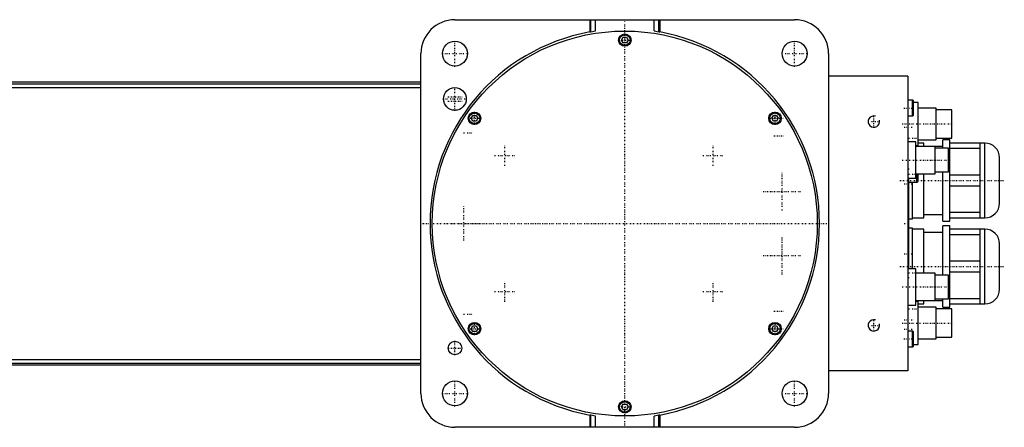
# Model space of a CAD drawing. Extents: x -702 to 168, y -90 to 90.
# Tile 4 of 4: x -267 to 168, y -90 to 90. Entities that reach past the tile are written whole.
import ezdxf

# ---------------------------------------------------------------- set-up
doc = ezdxf.new("R2010")
doc.units = 0
doc.linetypes.add('CENTER', pattern=[1.5, 0.45, -0.5, 0.05, -0.5])
for name, color, linetype in [('AM_0', 7, 'CONTINUOUS'), ('AM_10', 7, 'CONTINUOUS'), ('AM_7', 7, 'CENTER')]:
    doc.layers.add(name, color=color, linetype=linetype)

msp = doc.modelspace()

# ---------------------------------------------------------------- linework, layer by layer
at = {"layer": 'AM_0', "color": 7, "linetype": 'CONTINUOUS'}
for p, q in [((-75, 90), (75, 90)), ((-15.5, 90), (-15.5, 84.59)), ((-15, 84.68), (-15, 90)), ((-13, 85.01), (-13, 90)), ((13, 85.01), (13, 90)), ((15, 84.68), (15, 90)), ((15.5, 90), (15.5, 84.59)), ((-15.5, 84.59), (-15, 84.68)), ((-15, 84.68), (-13, 85.01)), ((13, 85.01), (15, 84.68)), ((15, 84.68), (15.5, 84.59)), ((-1.44, 81), (-0.72, 82.25)), ((-0.72, 79.75), (-1.44, 81)), ((-0.72, 82.25), (0.72, 82.25)), ((0.72, 79.75), (-0.72, 79.75)), ((0.72, 82.25), (1.44, 81)), ((1.44, 81), (0.72, 79.75)), ((-90, -75), (-90, 75)), ((90, 75), (90, -75)), ((-90, 62.39), (-440, 62.39)), ((-434.3, 61.72), (-90, 61.72)), ((125, 65), (90, 65)), ((125, 65), (125, -65)), ((-372.31, 60.02), (-90, 60.02)), ((127.1, 54.5), (125, 54.5)), ((127.5, 54.1), (127.1, 54.5)), ((127.1, 47.5), (127.1, 54.5)), ((127.5, 47.9), (127.5, 54.1)), ((129.5, 53.5), (127.5, 53.5)), ((129.5, 34.5), (129.5, 53.5)), ((127.1, 47.5), (127.5, 47.9)), ((137.5, 51), (129.5, 51)), ((137.5, 37), (137.5, 51)), ((144.5, 50.25), (137.5, 50.25)), ((144.5, 37.75), (144.5, 50.25)), ((-67.79, 46.46), (-67.07, 47.71)), ((-67.07, 45.21), (-67.79, 46.46)), ((-67.07, 47.71), (-65.63, 47.71)), ((-65.63, 45.21), (-67.07, 45.21)), ((-65.63, 47.71), (-64.91, 46.46)), ((-64.91, 46.46), (-65.63, 45.21)), ((64.91, 46.46), (65.63, 47.71)), ((65.63, 45.21), (64.91, 46.46)), ((65.63, 47.71), (67.07, 47.71)), ((67.07, 45.21), (65.63, 45.21)), ((67.07, 47.71), (67.79, 46.46)), ((67.79, 46.46), (67.07, 45.21)), ((125, 47.5), (127.1, 47.5)), ((128.5, 36), (125, 36)), ((128.5, 20), (128.5, 36)), ((129.5, 37), (137.5, 37)), ((132, 35.5), (129.5, 35.5)), ((132, 34.02), (132, 35.5)), ((137.5, 37.75), (144.5, 37.75)), ((143.5, 37), (140.5, 37)), ((140.5, 33.27), (140.5, 37)), ((143.5, 1), (143.5, 37)), ((159, 35.5), (143.5, 35.5)), ((157, 2.5), (157, 35.5)), ((159, 2.5), (159, 35.5)), ((128.5, 34.5), (129.5, 34.5)), ((140.5, 34), (128.5, 34)), ((137, 22), (137, 34)), ((143, 33.25), (137, 33.25)), ((143, 22.75), (143, 33.25)), ((143.5, 33.2), (157, 33.2)), ((165.5, 9), (165.5, 29)), ((128.5, 22), (137, 22)), ((129, 18.25), (129, 22)), ((129.5, 18.75), (129.5, 22)), ((132, 2.5), (132, 22)), ((137, 22.75), (143, 22.75)), ((140.5, 1), (140.5, 22.75)), ((125, 20), (128.5, 20)), ((125.5, -20), (125.5, 20)), ((125.5, 18.25), (129, 18.25)), ((127, 2), (127, 18.25)), ((129, 18.25), (129.5, 18.75)), ((157, 21.3), (143.5, 21.3)), ((143.5, 16.7), (157, 16.7)), ((157, 4.8), (143.5, 4.8)), ((125.5, 2), (127, 2)), ((127, 2.5), (132, 2.5)), ((132, 4), (140.5, 4)), ((140.5, 1), (143.5, 1)), ((143.5, 2.5), (159, 2.5)), ((127, -2), (125.5, -2)), ((127, -20), (127, -2)), ((132, -2.5), (127, -2.5)), ((132, -22), (132, -2.5)), ((140.5, -4), (132, -4)), ((143.5, -1), (140.5, -1)), ((140.5, -22.75), (140.5, -1)), ((143.5, -37), (143.5, -1)), ((159, -2.5), (143.5, -2.5)), ((157, -35.5), (157, -2.5)), ((159, -35.5), (159, -2.5)), ((143.5, -4.8), (157, -4.8)), ((165.5, -29), (165.5, -9)), ((157, -16.7), (143.5, -16.7)), ((128.5, -20), (125, -20)), ((128.5, -36), (128.5, -20)), ((143.5, -21.3), (157, -21.3)), ((137, -22), (128.5, -22)), ((137, -34), (137, -22)), ((143, -22.75), (137, -22.75)), ((143, -33.25), (143, -22.75)), ((128.5, -34), (140.5, -34)), ((129, -34.17), (128.5, -34.17)), ((129.5, -34.5), (128.5, -34.5)), ((129.33, -34.5), (129, -34.17)), ((129, -34.5), (129, -34.17)), ((129.5, -53.5), (129.5, -34.5)), ((132, -35.5), (132, -34.02)), ((137, -33.25), (143, -33.25)), ((140.5, -37), (140.5, -33.27)), ((157, -33.2), (143.5, -33.2)), ((125, -36), (128.5, -36)), ((129.5, -35.5), (132, -35.5)), ((137.5, -37), (129.5, -37)), ((137.5, -51), (137.5, -37)), ((144.5, -37.75), (137.5, -37.75)), ((140.5, -37), (143.5, -37)), ((143.5, -35.5), (159, -35.5)), ((144.5, -50.25), (144.5, -37.75)), ((-67.79, -46.46), (-67.07, -45.21)), ((-67.07, -47.71), (-67.79, -46.46)), ((-67.07, -45.21), (-65.63, -45.21)), ((-65.63, -47.71), (-67.07, -47.71)), ((-65.63, -45.21), (-64.91, -46.46)), ((-64.91, -46.46), (-65.63, -47.71)), ((64.91, -46.46), (65.63, -45.21)), ((65.63, -47.71), (64.91, -46.46)), ((65.63, -45.21), (67.07, -45.21)), ((67.07, -47.71), (65.63, -47.71)), ((67.07, -45.21), (67.79, -46.46)), ((67.79, -46.46), (67.07, -47.71)), ((127.1, -47.5), (125, -47.5)), ((127.5, -47.9), (127.1, -47.5)), ((127.1, -54.5), (127.1, -47.5)), ((127.5, -54.1), (127.5, -47.9)), ((129.5, -51), (137.5, -51)), ((137.5, -50.25), (144.5, -50.25)), ((125, -54.5), (127.1, -54.5)), ((127.1, -54.5), (127.5, -54.1)), ((127.5, -53.5), (129.5, -53.5)), ((-372.31, -60.02), (-90, -60.02)), ((-440, -62.39), (-90, -62.39)), ((-434.3, -61.72), (-90, -61.72)), ((125, -65), (90, -65)), ((-1.44, -81), (-0.72, -79.75)), ((-0.72, -82.25), (-1.44, -81)), ((-0.72, -79.75), (0.72, -79.75)), ((0.72, -82.25), (-0.72, -82.25)), ((0.72, -79.75), (1.44, -81)), ((1.44, -81), (0.72, -82.25)), ((-15.5, -84.59), (-15.5, -90)), ((-15, -84.68), (-15.5, -84.59)), ((-15, -90), (-15, -84.68)), ((-13, -85.01), (-15, -84.68)), ((-13, -90), (-13, -85.01)), ((15, -84.68), (13, -85.01)), ((13, -90), (13, -85.01)), ((15.5, -84.59), (15, -84.68)), ((15, -90), (15, -84.68)), ((15.5, -84.59), (15.5, -90)), ((75, -90), (-75, -90))]:
    msp.add_line(p, q, dxfattribs=at)
for centre, radius in [((0, 0), 85), ((0, 81), 2.75), ((0, 81), 2.35), ((-75, 75), 5.5), ((75, 75), 5.5), ((-75, 55), 5), ((-66.35, 46.46), 2.75), ((-66.35, 46.46), 2.35), ((66.35, 46.46), 2.75), ((66.35, 46.46), 2.35), ((-66.35, -46.46), 2.75), ((-66.35, -46.46), 2.35), ((66.35, -46.46), 2.75), ((66.35, -46.46), 2.35), ((-75, -55), 3), ((-75, -75), 5.5), ((75, -75), 5.5), ((0, -81), 2.75), ((0, -81), 2.35)]:
    msp.add_circle(centre, radius, dxfattribs=at)
for centre, radius, start, end in [((-75, 75), 15, 90, 180), ((75, 75), 15, 0, 90), ((0, 0), 86, 100.3833, 259.6167), ((0, 0), 86, 280.3833, 79.6167), ((159, 29), 6.5, 0, 90), ((159, 9), 6.5, 270, 0), ((159, -9), 6.5, 0, 90), ((159, -29), 6.5, 270, 0), ((-75, -75), 15, 180, 270), ((75, -75), 15, 270, 0)]:
    msp.add_arc(centre, radius, start, end, dxfattribs=at)
at = {"layer": 'AM_10', "color": 7, "linetype": 'CONTINUOUS'}
for centre in [(110, 45), (110, -45)]:
    msp.add_arc(centre, 2.5, 75, 15, dxfattribs=at)
at = {"layer": 'AM_7', "color": 4, "linetype": 'CENTER'}
for p, q in [((0, -89.25), (0, 89.25)), ((-75, 69.22), (-75, 80.78)), ((-2.89, 81), (2.89, 81)), ((75, 69.22), (75, 80.78)), ((-80.78, 75), (-69.22, 75)), ((69.22, 75), (80.78, 75)), ((-75, 49.75), (-75, 60.25)), ((-80.25, 55), (-69.75, 55)), ((-78.15, 56), (-71.85, 56)), ((-78.15, 54), (-71.85, 54)), ((-66.35, 43.57), (-66.35, 49.35)), ((66.35, 43.57), (66.35, 49.35)), ((123.3, 51), (127.7, 51)), ((-69.24, 46.46), (-63.46, 46.46)), ((63.46, 46.46), (69.24, 46.46)), ((65.8, 46.5), (70.2, 46.5)), ((107.38, 45), (112.62, 45)), ((110, 42.37), (110, 47.63)), ((122.45, 44), (145.55, 44)), ((-71.2, 40), (-66.8, 40)), ((123.33, 42.5), (127.17, 42.5)), ((65.8, 38.75), (70.2, 38.75)), ((125.3, 37.67), (129.7, 37.67)), ((-53, 25.48), (-53, 34.52)), ((39, 25.48), (39, 34.52)), ((-57.52, 30), (-48.48, 30)), ((34.48, 30), (43.52, 30)), ((122.53, 28), (143.97, 28)), ((69.57, 5.76), (69.57, 22.56)), ((125.53, 24), (124.97, 24)), ((125.3, 21.75), (129.7, 21.75)), ((121.4, 19), (167.6, 19)), ((123.33, 17.5), (127.17, 17.5)), ((61.17, 14.16), (77.97, 14.16)), ((125.53, 12), (124.97, 12)), ((-71, -7.56), (-71, 7.56)), ((-89.25, 0), (89.25, 0)), ((123.4, 0), (125.6, 0)), ((-78.56, 0), (-63.44, 0)), ((69.57, -22.56), (69.57, -5.76)), ((125.53, -12), (124.97, -12)), ((61.17, -14.16), (77.97, -14.16)), ((123.33, -13.35), (127.17, -13.35)), ((121.4, -19), (167.6, -19)), ((-53, -34.52), (-53, -25.48)), ((39, -34.52), (39, -25.48)), ((125.53, -24), (124.97, -24)), ((125.3, -21.75), (129.7, -21.75)), ((-57.52, -30), (-48.48, -30)), ((34.48, -30), (43.52, -30)), ((122.53, -28), (143.97, -28)), ((65.8, -38.75), (70.2, -38.75)), ((125.3, -37.67), (129.7, -37.67)), ((-71.2, -40), (-66.8, -40)), ((110, -47.63), (110, -42.37)), ((123.31, -42.5), (127.39, -42.5)), ((-69.24, -46.46), (-63.46, -46.46)), ((-66.35, -49.35), (-66.35, -43.57)), ((63.46, -46.46), (69.24, -46.46)), ((65.8, -46.5), (70.2, -46.5)), ((66.35, -49.35), (66.35, -43.57)), ((107.38, -45), (112.62, -45)), ((122.45, -44), (145.55, -44)), ((123.33, -46.65), (127.17, -46.65)), ((-75, -58.15), (-75, -51.85)), ((123.3, -51), (127.7, -51)), ((-78.15, -55), (-71.85, -55)), ((-75, -80.78), (-75, -69.22)), ((75, -80.78), (75, -69.22)), ((-80.78, -75), (-69.22, -75)), ((69.22, -75), (80.78, -75)), ((-2.89, -81), (2.89, -81))]:
    msp.add_line(p, q, dxfattribs=at)

doc.saveas('drawing.dxf')
